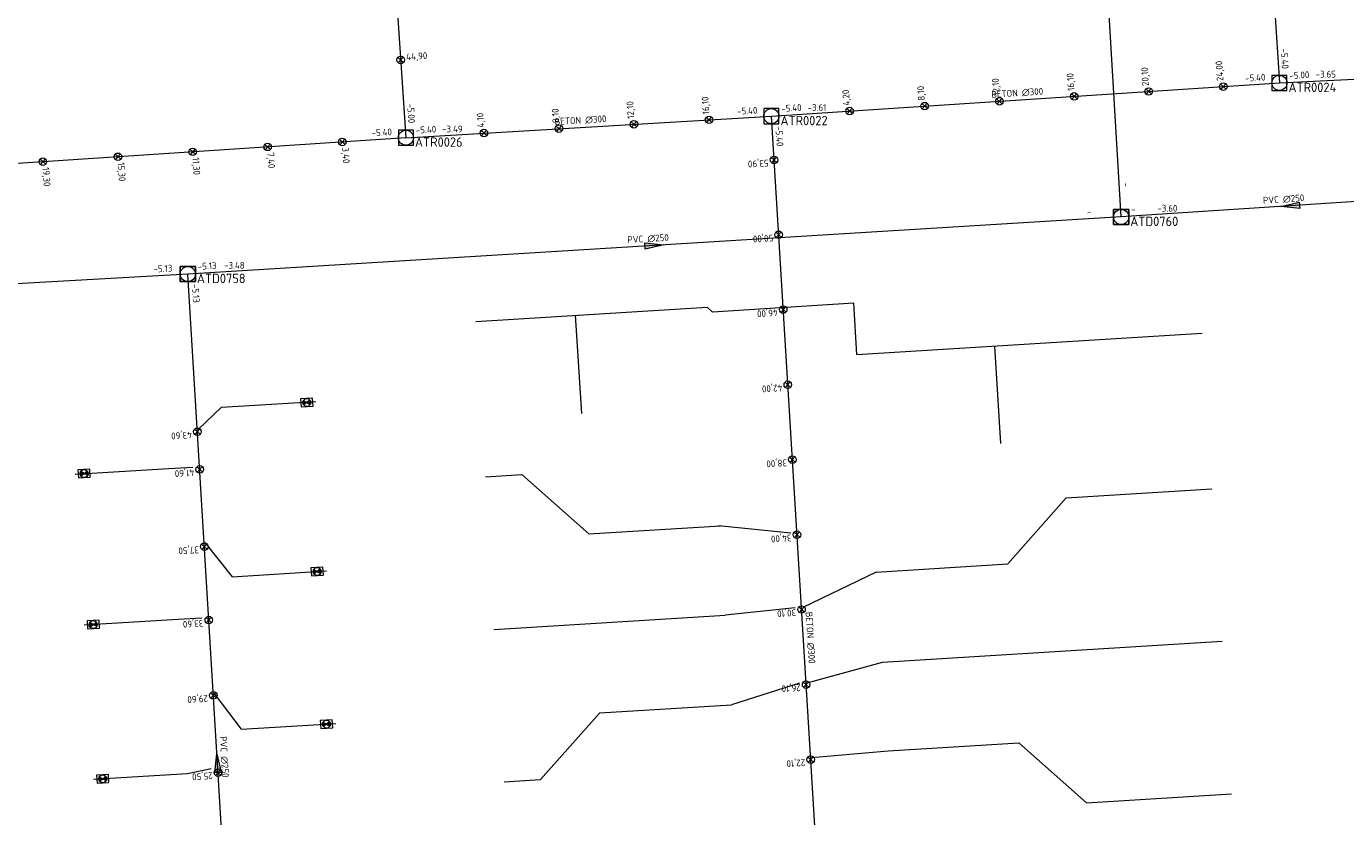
# Model space of a CAD drawing. Header units: metres. Extents: x 162232 to 162755, y 502539 to 502988.
# Tile 26 of 64: x 162558 to 162628, y 502611 to 502653. Entities that reach past the tile are written whole.
import ezdxf

# ---------------------------------------------------------------- set-up
doc = ezdxf.new("R2010")
doc.units = ezdxf.units.M
doc.header["$LTSCALE"] = 0.001
for name, color, linetype, lineweight in [('B-WE-RI-HWA_BOB-T18', 150, 'Continuous', 0), ('B-WE-RI-HWA_HUISAANSLUITING_PVC_125-G', 150, 'Continuous', 13), ('B-WE-RI-HWA_HULPSTUK_INLAAT-S', 150, 'Continuous', 13), ('B-WE-RI-HWA_HULPSTUK_INLAAT-T18', 150, 'Continuous', 0), ('B-WE-RI-HWA_MATERIAAL-T18', 150, 'Continuous', 0), ('B-WE-RI-HWA_PUTDEKSELHOOGTE-T18', 150, 'Continuous', 0), ('B-WE-RI-HWA_PUTNUMMER-T25', 150, 'Continuous', 0), ('B-WE-RI-HWA_RIOOLPUT_INSPECTIEPUT-S', 150, 'Continuous', 13), ('B-WE-RI-HWA_TRANSPORTLEIDING_BETON_300-G', 150, 'Continuous', 13), ('B-WE-RI-VWA_BOB-T18', 20, 'Continuous', 0), ('B-WE-RI-VWA_HUISAANSLUITING_PVC_125-G', 20, 'Continuous', 13), ('B-WE-RI-VWA_HULPSTUK_INLAAT-S', 20, 'Continuous', 13), ('B-WE-RI-VWA_HULPSTUK_INLAAT-T18', 20, 'Continuous', 0), ('B-WE-RI-VWA_HULPSTUK_ONTSTOPPINGSSTUK-S', 20, 'Continuous', 13), ('B-WE-RI-VWA_MATERIAAL-T18', 20, 'Continuous', 0), ('B-WE-RI-VWA_PUTDEKSELHOOGTE-T18', 20, 'Continuous', 0), ('B-WE-RI-VWA_PUTNUMMER-T25', 20, 'Continuous', 0), ('B-WE-RI-VWA_RIOOLPUT_INSPECTIEPUT-S', 20, 'Continuous', 13), ('B-WE-RI-VWA_STROOMRICHTING-S', 20, 'Continuous', 13), ('B-WE-RI-VWA_TRANSPORTLEIDING_PVC_250-G', 20, 'Continuous', 13), ('Default', 7, 'Continuous', 0)]:
    doc.layers.add(name, color=color, linetype=linetype, lineweight=lineweight)
doc.styles.add('NLCS-ISO', font='NLCS-ISO.ttf')

# ---------------------------------------------------------------- blocks, each defined once
blk = doc.blocks.new('SRI-STROOMRICHTING-SO')
at = {"layer": 'Default', "linetype": 'Continuous'}
blk.add_hatch(color=256, dxfattribs=at).paths.add_polyline_path([(-0.0025, 0.00083), (-0.0025, -0.00083), (0.0025, 0)])
at = {"flags": 128}
blk.add_lwpolyline([(0.0025, 0), (-0.0025, -0.00083), (-0.0025, 0.00083), (0.0025, 0)], dxfattribs=at)
blk = doc.blocks.new('B-SRI-PUT_VWA-SO')
at = {"flags": 128}
for points in [[(-0.002, 0.002), (0.002, 0.002), (0.002, -0.002), (-0.002, -0.002), (-0.002, 0.002)], [(0.002, -0.002), (0.002, 0.002), (-0.002, 0.002), (-0.002, -0.002), (0.002, -0.002)]]:
    blk.add_lwpolyline(points, dxfattribs=at)
blk.add_circle((0, 0), 0.002)
blk = doc.blocks.new('B-SRI-PUT_HWA-SO')
at = {"flags": 128}
blk.add_lwpolyline([(-0.002, -0.002), (0.002, -0.002), (0.002, 0.002), (-0.002, 0.002), (-0.002, -0.002)], dxfattribs=at)
blk.add_circle((0, 0), 0.002)
blk = doc.blocks.new('SRI-HULP_INLAAT-SO')
for p, q in [((-0.00071, 0.00071), (0.00071, -0.00071)), ((-0.00071, -0.00071), (0.00071, 0.00071))]:
    blk.add_line(p, q)
blk.add_circle((0, 0), 0.001)
blk = doc.blocks.new('SRI-HULP_ONTSTOP-SO')
at = {"layer": 'Default', "linetype": 'Continuous'}
h = blk.add_hatch(color=256, dxfattribs=at)
edge = h.paths.add_edge_path()
edge.add_arc((0, 0), 0.00105, 146.3099, 180)
edge.add_arc((0, 0), 0.00105, -180, -146.3099)
edge.add_line((-0.00087, -0.00058), (0, 0))
edge.add_line((0, 0), (-0.00087, 0.00058))
h = blk.add_hatch(color=256, dxfattribs=at)
edge = h.paths.add_edge_path()
edge.add_line((0, 0), (0.00087, -0.00058))
edge.add_arc((0, 0), 0.00105, -33.6901, 0)
edge.add_arc((0, 0), 0.00105, 0, 33.6901)
edge.add_line((0.00087, 0.00058), (0, 0))
for p, q in [((0.00087, 0.00058), (-0.00087, -0.00058)), ((-0.00087, 0.00058), (0.00087, -0.00058))]:
    blk.add_line(p, q)
at = {"flags": 128}
blk.add_lwpolyline([(-0.00158, -0.00105), (0.00157, -0.00105), (0.00157, 0.00105), (-0.00158, 0.00105), (-0.00158, -0.00105)], dxfattribs=at)
blk.add_circle((0, 0), 0.00105)

msp = doc.modelspace()

# ---------------------------------------------------------------- linework, layer by layer
at = {"layer": 'B-WE-RI-HWA_HUISAANSLUITING_PVC_125-G', "flags": 128}
for points in [[(162582.221, 502637.562), (162594.484, 502638.319)], [(162594.78, 502638.057), (162594.484, 502638.319)], [(162602.261, 502638.519), (162594.78, 502638.057)], [(162602.429, 502635.801), (162602.261, 502638.519)], [(162587.497, 502637.887), (162587.818, 502632.683)], [(162602.429, 502635.801), (162620.732, 502636.93)], [(162609.716, 502636.25), (162610.034, 502631.089)], [(162582.732, 502629.317), (162584.662, 502629.436)], [(162584.662, 502629.436), (162588.211, 502626.296)], [(162613.527, 502628.208), (162610.43, 502624.702)], [(162613.527, 502628.208), (162621.241, 502628.684)], [(162588.211, 502626.296), (162595.198, 502626.723)], [(162598.921, 502626.33), (162595.098, 502626.716)], [(162603.442, 502624.269), (162610.43, 502624.702)], [(162603.442, 502624.269), (162599.553, 502622.388)], [(162583.182, 502621.229), (162595.445, 502621.986)], [(162599.155, 502622.367), (162595.445, 502621.986)], [(162603.787, 502619.491), (162621.791, 502620.602)], [(162599.789, 502618.405), (162603.787, 502619.491)], [(162599.39, 502618.384), (162595.783, 502617.239)], [(162588.796, 502616.812), (162595.783, 502617.239)], [(162585.658, 502613.266), (162588.796, 502616.812)], [(162604.077, 502614.789), (162611.018, 502615.218)], [(162614.608, 502612.044), (162611.018, 502615.218)], [(162600.024, 502614.432), (162604.077, 502614.789)], [(162583.733, 502613.147), (162585.658, 502613.266)], [(162614.608, 502612.044), (162622.29, 502612.518)]]:
    msp.add_lwpolyline(points, dxfattribs=at)
at = {"layer": 'B-WE-RI-HWA_TRANSPORTLEIDING_BETON_300-G', "flags": 128}
for points in [[(162575.241, 502696.255), (162578.517, 502647.298)], [(162622.447, 502686.481), (162624.83, 502650.201)], [(162624.83, 502650.201), (162638.179, 502650.856)], [(162597.893, 502648.438), (162624.83, 502650.201)], [(162578.517, 502647.298), (162597.893, 502648.438)], [(162601.327, 502592.282), (162597.893, 502648.438)], [(162578.517, 502647.298), (162529.323, 502644.034)]]:
    msp.add_lwpolyline(points, dxfattribs=at)
at = {"layer": 'B-WE-RI-VWA_HUISAANSLUITING_PVC_125-G', "flags": 128}
for points in [[(162568.742, 502633.004), (162573.747, 502633.314)], [(162567.495, 502631.824), (162568.742, 502633.004)], [(162565.955, 502629.744), (162560.972, 502629.439)], [(162567.218, 502629.808), (162565.955, 502629.744)], [(162567.86, 502625.835), (162569.299, 502624.022)], [(162569.299, 502624.022), (162574.304, 502624.332)], [(162566.443, 502621.759), (162561.461, 502621.454)], [(162567.705, 502621.823), (162566.443, 502621.759)], [(162569.8, 502615.937), (162568.348, 502617.85)], [(162569.8, 502615.937), (162574.805, 502616.247)], [(162566.944, 502613.574), (162561.961, 502613.269)], [(162568.193, 502613.838), (162566.944, 502613.574)]]:
    msp.add_lwpolyline(points, dxfattribs=at)
at = {"layer": 'B-WE-RI-VWA_TRANSPORTLEIDING_PVC_250-G', "flags": 128}
for points in [[(162616.44, 502643.096), (162613.261, 502696.749)], [(162634.351, 502644.271), (162616.44, 502643.096)], [(162616.44, 502643.096), (162566.954, 502640.071)], [(162566.954, 502640.071), (162547.185, 502638.95)], [(162570.099, 502588.187), (162566.954, 502640.071)]]:
    msp.add_lwpolyline(points, dxfattribs=at)

# ---------------------------------------------------------------- block references
at = {"layer": 'B-WE-RI-HWA_HULPSTUK_INLAAT-S', "linetype": 'Continuous', "lineweight": 0}
for p, xscale, yscale, rotation in [((162578.241, 502651.419), 200, 200, 273.8282894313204), ((162617.9, 502649.747), 200, 200, 3.744611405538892), ((162621.852, 502650.006), 200, 200, 3.744611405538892), ((162606.016, 502648.97), 200, 200, 3.744611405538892), ((162609.987, 502649.23), 200, 200, 3.744611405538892), ((162613.949, 502649.489), 200, 200, 3.744611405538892), ((162602.044, 502648.71), 200, 200, 3.744611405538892), ((162586.633, 502647.776), 200.0000000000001, 200.0000000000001, 3.367154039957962), ((162590.606, 502648.009), 200.0000000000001, 200.0000000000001, 3.367154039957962), ((162594.589, 502648.244), 200.0000000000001, 200.0000000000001, 3.367154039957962), ((162575.142, 502647.074), 200, 200, 183.7959856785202), ((162582.65, 502647.541), 200.0000000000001, 200.0000000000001, 3.367154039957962), ((162563.248, 502646.285), 200, 200, 183.7959856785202), ((162567.21, 502646.548), 200, 200, 183.7959856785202), ((162571.181, 502646.811), 200, 200, 183.7959856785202), ((162559.267, 502646.021), 200, 200, 183.7959856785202), ((162598.035, 502646.121), 200, 200, 93.49934121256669), ((162598.278, 502642.149), 200, 200, 93.49934121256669), ((162598.52, 502638.186), 200, 200, 93.49934121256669), ((162598.763, 502634.204), 200, 200, 93.49934121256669), ((162599.006, 502630.231), 200, 200, 93.49934121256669), ((162599.25, 502626.249), 200, 200, 93.49934121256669), ((162599.492, 502622.286), 200, 200, 93.49934121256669), ((162599.736, 502618.303), 200, 200, 93.49934121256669), ((162599.979, 502614.331), 200, 200, 93.49934121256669)]:
    msp.add_blockref('SRI-HULP_INLAAT-SO', p, dxfattribs=dict(at, xscale=xscale, yscale=yscale, rotation=rotation))
at = {"layer": 'B-WE-RI-HWA_RIOOLPUT_INSPECTIEPUT-S', "linetype": 'Continuous', "lineweight": 0, "xscale": 200, "yscale": 200}
for p in [(162624.83, 502650.201), (162597.893, 502648.438), (162578.517, 502647.298)]:
    msp.add_blockref('B-SRI-PUT_HWA-SO', p, dxfattribs=at)
at = {"layer": 'B-WE-RI-VWA_HULPSTUK_INLAAT-S', "linetype": 'Continuous', "lineweight": 0, "xscale": 200, "yscale": 200, "rotation": 93.46879606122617}
for p in [(162567.461, 502631.707), (162567.582, 502629.711), (162567.83, 502625.618), (162568.066, 502621.725), (162568.308, 502617.733), (162568.556, 502613.64)]:
    msp.add_blockref('SRI-HULP_INLAAT-SO', p, dxfattribs=at)
at = {"layer": 'B-WE-RI-VWA_HULPSTUK_ONTSTOPPINGSSTUK-S', "linetype": 'Continuous', "lineweight": 0, "xscale": 200, "yscale": 200}
for p, rotation in [((162573.264, 502633.26), 3.546052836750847), ((162561.453, 502629.494), 183.4980436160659), ((162573.812, 502624.298), 3.546052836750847), ((162561.942, 502621.488), 183.49804360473), ((162574.307, 502616.207), 3.546052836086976), ((162562.442, 502613.309), 183.4980436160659)]:
    msp.add_blockref('SRI-HULP_ONTSTOP-SO', p, dxfattribs=dict(at, rotation=rotation))
at = {"layer": 'B-WE-RI-VWA_RIOOLPUT_INSPECTIEPUT-S', "linetype": 'Continuous', "lineweight": 0, "xscale": 200, "yscale": 200}
for p in [(162616.44, 502643.096), (162566.954, 502640.071)]:
    msp.add_blockref('B-SRI-PUT_VWA-SO', p, dxfattribs=at)
at = {"layer": 'B-WE-RI-VWA_STROOMRICHTING-S', "linetype": 'Continuous', "lineweight": 0, "xscale": 200, "yscale": 200}
for p, rotation in [((162625.396, 502643.683), 183.7533477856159), ((162591.697, 502641.584), 3.498046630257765), ((162568.527, 502614.129), 93.46879606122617)]:
    msp.add_blockref('SRI-STROOMRICHTING-SO', p, dxfattribs=dict(at, rotation=rotation))

# ---------------------------------------------------------------- texts
at = {"layer": 'B-WE-RI-HWA_BOB-T18', "linetype": 'Continuous', "lineweight": 0, "char_height": 0.36, "attachment_point": 7, "line_spacing_factor": 0.8, "style": 'NLCS-ISO'}
for s, insert, rotation in [('{\\C256;-5.40}', (162624.893, 502652.009), 273.75799), ('{\\C256;-5.40}', (162623.022, 502650.264), 3.74461), ('{\\C256;-5.00}', (162625.37, 502650.409), 2.8091), ('{\\C256;-5.00}', (162578.578, 502649.106), 273.82829), ('{\\C256;-5.40}', (162596.085, 502648.513), 3.36715), ('{\\C256;-5.40}', (162598.43, 502648.655), 3.74461), ('{\\C256;-5.40}', (162576.709, 502647.36), 3.79599), ('{\\C256;-5.40}', (162579.055, 502647.511), 3.36715), ('{\\C256;-5.40}', (162598.107, 502647.9), 273.49934)]:
    msp.add_mtext(s, dxfattribs=dict(at, insert=insert, rotation=rotation))
at = {"layer": 'B-WE-RI-HWA_HULPSTUK_INLAAT-T18', "linetype": 'Continuous', "lineweight": 0, "char_height": 0.36, "attachment_point": 7, "line_spacing_factor": 0.8, "style": 'NLCS-ISO'}
for s, insert, rotation in [('{\\C256;44,90}', (162578.549, 502651.32), 3.82829), ('{\\C256;24,00}', (162621.951, 502650.313), 93.74461), ('{\\C256;12,10}', (162610.086, 502649.537), 93.74461), ('{\\C256;16,10}', (162614.048, 502649.796), 93.74461), ('{\\C256;20,10}', (162617.999, 502650.055), 93.74461), ('{\\C256;4,20}', (162602.143, 502649.017), 93.74461), ('{\\C256;8,10}', (162606.115, 502649.277), 93.74461), ('{\\C256;12,10}', (162590.707, 502648.316), 93.36715), ('{\\C256;16,10}', (162594.69, 502648.55), 93.36715), ('{\\C256;4,10}', (162582.751, 502647.848), 93.36715), ('{\\C256;8,10}', (162586.734, 502648.082), 93.36715), ('{\\C256;7,40}', (162571.082, 502646.504), 273.79599), ('{\\C256;3,40}', (162575.044, 502646.767), 273.79599), ('{\\C256;15,30}', (162563.15, 502645.978), 273.79599), ('{\\C256;11,30}', (162567.111, 502646.241), 273.79599), ('{\\C256;53,90}', (162597.728, 502646.222), 183.49934), ('{\\C256;19,30}', (162559.168, 502645.714), 273.79599), ('{\\C256;50,00}', (162597.971, 502642.249), 183.49934), ('{\\C256;46,00}', (162598.213, 502638.287), 183.49934), ('{\\C256;42,00}', (162598.457, 502634.304), 183.49934), ('{\\C256;38,00}', (162598.7, 502630.331), 183.49934), ('{\\C256;34,00}', (162598.943, 502626.349), 183.49934), ('{\\C256;30,10}', (162599.186, 502622.386), 183.49934), ('{\\C256;26,10}', (162599.429, 502618.404), 183.49934), ('{\\C256;22,10}', (162599.672, 502614.431), 183.49934)]:
    msp.add_mtext(s, dxfattribs=dict(at, insert=insert, rotation=rotation))
at = {"layer": 'B-WE-RI-HWA_MATERIAAL-T18', "linetype": 'Continuous', "lineweight": 0, "char_height": 0.36, "attachment_point": 8, "line_spacing_factor": 0.8, "style": 'NLCS-ISO'}
for insert, rotation in [((162610.942, 502649.474), 3.74461), ((162587.787, 502648.025), 3.36715), ((162599.766, 502620.779), 273.49934)]:
    msp.add_mtext('{\\C256;BETON ∅300}', dxfattribs=dict(at, insert=insert, rotation=rotation))
at = {"layer": 'B-WE-RI-HWA_PUTDEKSELHOOGTE-T18', "linetype": 'Continuous', "lineweight": 0, "char_height": 0.36, "attachment_point": 7, "line_spacing_factor": 0.8, "style": 'NLCS-ISO'}
for s, insert in [('{\\C256;-3.65}', (162626.75, 502650.482)), ('{\\C256;-3.61}', (162599.813, 502648.719)), ('{\\C256;-3.49}', (162580.437, 502647.579))]:
    msp.add_mtext(s, dxfattribs=dict(at, insert=insert))
at = {"layer": 'B-WE-RI-HWA_PUTNUMMER-T25', "linetype": 'Continuous', "lineweight": 0, "char_height": 0.5, "attachment_point": 7, "line_spacing_factor": 0.8, "style": 'NLCS-ISO'}
for s, insert in [('{\\C256;ATR0024}', (162625.31, 502649.716)), ('{\\C256;ATR0022}', (162598.373, 502647.953)), ('{\\C256;ATR0026}', (162578.997, 502646.813))]:
    msp.add_mtext(s, dxfattribs=dict(at, insert=insert))
at = {"layer": 'B-WE-RI-VWA_BOB-T18', "linetype": 'Continuous', "lineweight": 0, "char_height": 0.36, "attachment_point": 7, "line_spacing_factor": 0.8, "style": 'NLCS-ISO'}
for s, insert, rotation in [('{\\C256;-}', (162616.514, 502644.904), 273.39087), ('{\\C256;-}', (162614.632, 502643.167), 3.49805), ('{\\C256;-}', (162616.977, 502643.313), 3.75335), ('{\\C256;-5.13}', (162565.147, 502640.15), 3.24548), ('{\\C256;-5.13}', (162567.492, 502640.285), 3.49805), ('{\\C256;-5.13}', (162567.168, 502639.533), 273.4688)]:
    msp.add_mtext(s, dxfattribs=dict(at, insert=insert, rotation=rotation))
at = {"layer": 'B-WE-RI-VWA_HULPSTUK_INLAAT-T18', "linetype": 'Continuous', "lineweight": 0, "char_height": 0.36, "attachment_point": 7, "rotation": 183.4688, "line_spacing_factor": 0.8, "style": 'NLCS-ISO'}
for s, insert in [('{\\C256;43,60}', (162567.154, 502631.808)), ('{\\C256;41,60}', (162567.275, 502629.811)), ('{\\C256;37,50}', (162567.523, 502625.719)), ('{\\C256;33,60}', (162567.759, 502621.826)), ('{\\C256;29,60}', (162568.001, 502617.833)), ('{\\C256;25,50}', (162568.249, 502613.741))]:
    msp.add_mtext(s, dxfattribs=dict(at, insert=insert))
at = {"layer": 'B-WE-RI-VWA_MATERIAAL-T18', "linetype": 'Continuous', "lineweight": 0, "char_height": 0.36, "attachment_point": 8, "line_spacing_factor": 0.8, "style": 'NLCS-ISO'}
for insert, rotation in [((162625.066, 502643.843), 3.75335), ((162591.368, 502641.745), 3.49805), ((162568.688, 502614.458), 273.4688)]:
    msp.add_mtext('{\\C256;PVC ∅250}', dxfattribs=dict(at, insert=insert, rotation=rotation))
at = {"layer": 'B-WE-RI-VWA_PUTDEKSELHOOGTE-T18', "linetype": 'Continuous', "lineweight": 0, "char_height": 0.36, "attachment_point": 7, "line_spacing_factor": 0.8, "style": 'NLCS-ISO'}
for s, insert in [('{\\C256;-3.60}', (162618.36, 502643.377)), ('{\\C256;-3.48}', (162568.874, 502640.352))]:
    msp.add_mtext(s, dxfattribs=dict(at, insert=insert))
at = {"layer": 'B-WE-RI-VWA_PUTNUMMER-T25', "linetype": 'Continuous', "lineweight": 0, "char_height": 0.5, "attachment_point": 7, "line_spacing_factor": 0.8, "style": 'NLCS-ISO'}
for s, insert in [('{\\C256;ATD0760}', (162616.92, 502642.611)), ('{\\C256;ATD0758}', (162567.434, 502639.586))]:
    msp.add_mtext(s, dxfattribs=dict(at, insert=insert))

doc.saveas('drawing.dxf')
